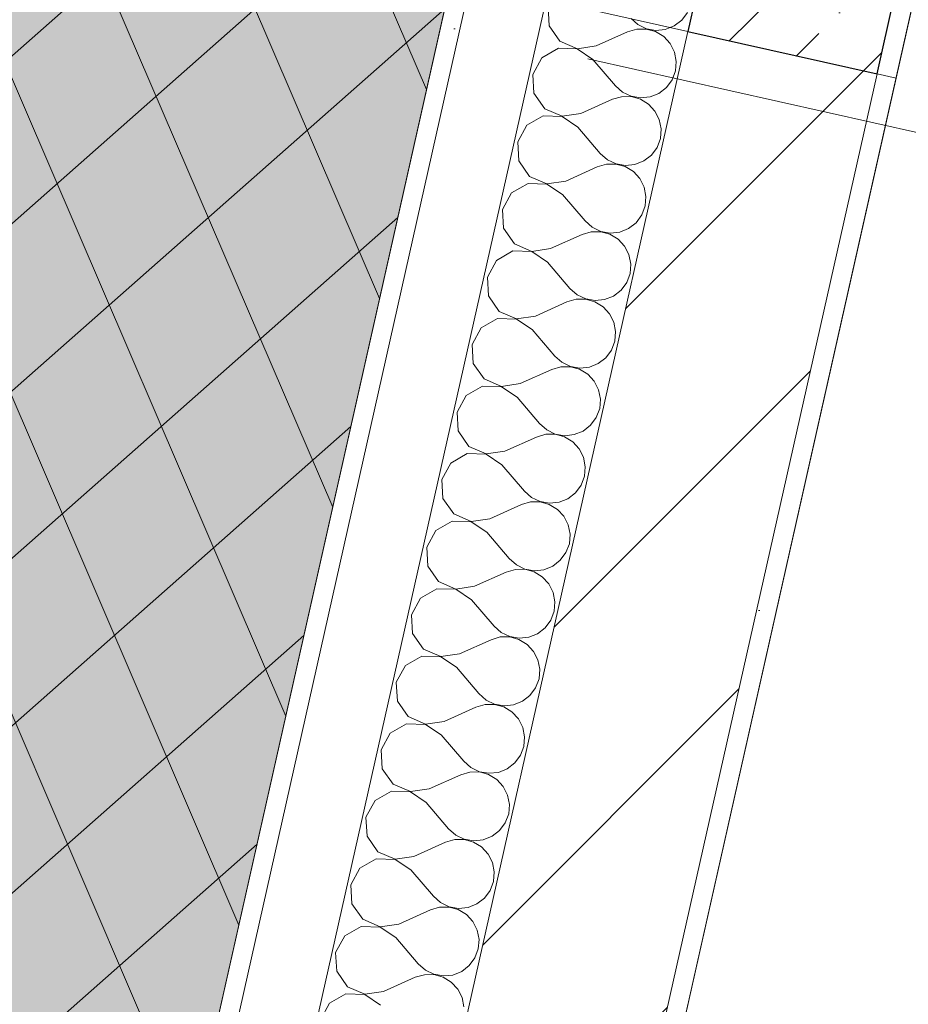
# Model space of a CAD drawing. Header units: millimetres. Extents: x -6990773 to -6682839, y 6117771 to 6220266.
# Tile 10 of 154: x -6951137 to -6950221, y 6141803 to 6142819. Entities that reach past the tile are written whole.
import ezdxf
from ezdxf.enums import TextEntityAlignment as Align

# ---------------------------------------------------------------- set-up
doc = ezdxf.new("R2010")
doc.units = ezdxf.units.MM
doc.header["$MEASUREMENT"] = 0
doc.linetypes.add('Штрихпунктирная', pattern=[670.277762, 352.777767, -176.388884, 0, -141.111112])
for name, color, linetype in [('S - МОП.АР', 7, 'Continuous'), ('АР-Стены_внешние_.АР', 7, 'Continuous'), ('АР-Чертеж-Оси_Осевые размеры.АР', 7, 'Continuous')]:
    doc.layers.add(name, color=color, linetype=linetype)
for name, color, linetype, lineweight in [('АР-Стены_внешние_.АР_Ном._пера__1', 7, 'Continuous', 30), ('АР-Чертеж-Оси_Осевые размеры.АР_Ном._пера__120', 7, 'Continuous', 0), ('Кровля_Ном._пера__101', 252, 'Continuous', 0), ('Кровля_Ном._пера__120', 7, 'Continuous', 0)]:
    doc.layers.add(name, color=color, linetype=linetype, lineweight=lineweight)
doc.styles.add('РЎР“Р•РќР•Р\xa0Р\x98Р\xa0_РЎРўР\x98Р›Р¬_4', font='GOTHIC.TTF')
pattern_1 = [(45, (-6338927.19, 6563027.8), (-111.369318, 111.369318), [0, -105, 0, -157.5]), (110, (-6338577.19, 6563027.8), (148.001588, 53.868173), [0, -77, 0, -133])]

# ---------------------------------------------------------------- blocks, each defined once
blk = doc.blocks.new('*X347', base_point=(-6338927.2, 6562677.8))
at = {"layer": 'АР-Стены_внешние_.АР_Ном._пера__1', "color": 7, "linetype": 'Continuous', "lineweight": 0}
for p, q in [((-6950592.3, 6142832.3), (-6950591.2, 6142812.8)), ((-6950506.6, 6142820.1), (-6950499.8, 6142814)), ((-6950591.2, 6142812.8), (-6950580.1, 6142796.8)), ((-6950500.8, 6142809.3), (-6950510.3, 6142806.6)), ((-6950491, 6142809.4), (-6950500.8, 6142809.3)), ((-6950499.8, 6142814), (-6950490.9, 6142809.7)), ((-6950481.5, 6142806.8), (-6950491, 6142809.4)), ((-6950490.9, 6142809.7), (-6950481.2, 6142808)), ((-6950481.2, 6142808), (-6950471.4, 6142809)), ((-6950471.4, 6142809), (-6950466.4, 6142811)), ((-6950542.8, 6142791.9), (-6950510.3, 6142806.6)), ((-6950473, 6142801.7), (-6950481.5, 6142806.8)), ((-6950466.3, 6142794.4), (-6950473, 6142801.7)), ((-6950581.7, 6142789.5), (-6950598.7, 6142779.8)), ((-6950562.2, 6142788.8), (-6950581.7, 6142789.5)), ((-6950580.1, 6142796.8), (-6950562.1, 6142789.1)), ((-6950546, 6142778), (-6950562.2, 6142788.8)), ((-6950562.1, 6142789.1), (-6950542.8, 6142791.9)), ((-6950461.9, 6142785.7), (-6950466.3, 6142794.4)), ((-6950598.7, 6142779.8), (-6950608, 6142762.6)), ((-6950546, 6142778), (-6950522.8, 6142750.8)), ((-6950460, 6142776), (-6950461.9, 6142785.7)), ((-6950460.8, 6142766.2), (-6950460, 6142776)), ((-6950608, 6142762.6), (-6950606.9, 6142743.1)), ((-6950464.2, 6142756.9), (-6950460.8, 6142766.2)), ((-6950522.8, 6142750.8), (-6950515.4, 6142744.3)), ((-6950477.9, 6142743), (-6950470.1, 6142749)), ((-6950470.1, 6142749), (-6950464.2, 6142756.9)), ((-6950606.9, 6142743.1), (-6950595.7, 6142727.1)), ((-6950558.5, 6142722.2), (-6950525.9, 6142736.9)), ((-6950516.5, 6142739.6), (-6950525.9, 6142736.9)), ((-6950506.6, 6142739.7), (-6950516.5, 6142739.6)), ((-6950515.4, 6142744.3), (-6950506.5, 6142740)), ((-6950497.1, 6142737.1), (-6950506.6, 6142739.7)), ((-6950506.5, 6142740), (-6950496.8, 6142738.3)), ((-6950488.7, 6142732), (-6950497.1, 6142737.1)), ((-6950496.8, 6142738.3), (-6950487, 6142739.3)), ((-6950487, 6142739.3), (-6950477.9, 6142743)), ((-6950595.7, 6142727.1), (-6950577.8, 6142719.4)), ((-6950482, 6142724.7), (-6950488.7, 6142732)), ((-6950597.4, 6142719.8), (-6950614.3, 6142710.1)), ((-6950577.9, 6142719.1), (-6950597.4, 6142719.8)), ((-6950561.6, 6142708.3), (-6950577.9, 6142719.1)), ((-6950577.8, 6142719.4), (-6950558.5, 6142722.2)), ((-6950477.5, 6142716), (-6950482, 6142724.7)), ((-6950614.3, 6142710.1), (-6950623.6, 6142692.9)), ((-6950561.6, 6142708.3), (-6950538.4, 6142681.1)), ((-6950475.6, 6142706.3), (-6950477.5, 6142716)), ((-6950476.4, 6142696.5), (-6950475.6, 6142706.3)), ((-6950479.9, 6142687.3), (-6950476.4, 6142696.5)), ((-6950623.6, 6142692.9), (-6950622.5, 6142673.4)), ((-6950485.7, 6142679.3), (-6950479.9, 6142687.3)), ((-6950538.4, 6142681.1), (-6950531.1, 6142674.6)), ((-6950493.5, 6142673.3), (-6950485.7, 6142679.3)), ((-6950622.5, 6142673.4), (-6950611.4, 6142657.4)), ((-6950574.1, 6142652.5), (-6950541.6, 6142667.2)), ((-6950532.1, 6142669.9), (-6950541.6, 6142667.2)), ((-6950522.3, 6142670), (-6950532.1, 6142669.9)), ((-6950531.1, 6142674.6), (-6950522.2, 6142670.3)), ((-6950512.8, 6142667.4), (-6950522.3, 6142670)), ((-6950522.2, 6142670.3), (-6950512.5, 6142668.6)), ((-6950504.3, 6142662.3), (-6950512.8, 6142667.4)), ((-6950512.5, 6142668.6), (-6950502.7, 6142669.6)), ((-6950502.7, 6142669.6), (-6950493.5, 6142673.3)), ((-6950611.4, 6142657.4), (-6950593.5, 6142649.7)), ((-6950497.6, 6142655.1), (-6950504.3, 6142662.3)), ((-6950613, 6142650.1), (-6950630, 6142640.4)), ((-6950593.5, 6142649.4), (-6950613, 6142650.1)), ((-6950593.5, 6142649.7), (-6950574.1, 6142652.5)), ((-6950577.3, 6142638.6), (-6950593.5, 6142649.4)), ((-6950493.2, 6142646.3), (-6950497.6, 6142655.1)), ((-6950491.3, 6142636.6), (-6950493.2, 6142646.3)), ((-6950630, 6142640.4), (-6950639.3, 6142623.2)), ((-6950577.3, 6142638.6), (-6950554.1, 6142611.4)), ((-6950492.1, 6142626.8), (-6950491.3, 6142636.6)), ((-6950495.5, 6142617.6), (-6950492.1, 6142626.8)), ((-6950639.3, 6142623.2), (-6950638.2, 6142603.8)), ((-6950501.4, 6142609.6), (-6950495.5, 6142617.6)), ((-6950554.1, 6142611.4), (-6950546.7, 6142604.9)), ((-6950546.7, 6142604.9), (-6950537.8, 6142600.6)), ((-6950509.2, 6142603.6), (-6950501.4, 6142609.6)), ((-6950638.2, 6142603.8), (-6950627, 6142587.7)), ((-6950589.8, 6142582.8), (-6950557.2, 6142597.5)), ((-6950547.8, 6142600.3), (-6950557.2, 6142597.5)), ((-6950537.9, 6142600.3), (-6950547.8, 6142600.3)), ((-6950528.4, 6142597.7), (-6950537.9, 6142600.3)), ((-6950537.8, 6142600.6), (-6950528.1, 6142598.9)), ((-6950520, 6142592.6), (-6950528.4, 6142597.7)), ((-6950528.1, 6142598.9), (-6950518.3, 6142599.9)), ((-6950518.3, 6142599.9), (-6950509.2, 6142603.6)), ((-6950627, 6142587.7), (-6950609.1, 6142580)), ((-6950513.3, 6142585.4), (-6950520, 6142592.6)), ((-6950508.8, 6142576.6), (-6950513.3, 6142585.4)), ((-6950628.7, 6142580.4), (-6950645.6, 6142570.7)), ((-6950609.2, 6142579.7), (-6950628.7, 6142580.4)), ((-6950592.9, 6142568.9), (-6950609.2, 6142579.7)), ((-6950609.1, 6142580), (-6950589.8, 6142582.8)), ((-6950506.9, 6142566.9), (-6950508.8, 6142576.6)), ((-6950645.6, 6142570.7), (-6950654.9, 6142553.5)), ((-6950592.9, 6142568.9), (-6950569.7, 6142541.7)), ((-6950507.7, 6142557.1), (-6950506.9, 6142566.9)), ((-6950511.2, 6142547.9), (-6950507.7, 6142557.1)), ((-6950654.9, 6142553.5), (-6950653.8, 6142534.1)), ((-6950517, 6142539.9), (-6950511.2, 6142547.9)), ((-6950653.8, 6142534.1), (-6950642.7, 6142518.1)), ((-6950569.7, 6142541.7), (-6950562.4, 6142535.2)), ((-6950562.4, 6142535.2), (-6950553.5, 6142530.9)), ((-6950534, 6142530.2), (-6950524.8, 6142533.9)), ((-6950524.8, 6142533.9), (-6950517, 6142539.9)), ((-6950605.4, 6142513.2), (-6950572.9, 6142527.8)), ((-6950563.4, 6142530.6), (-6950572.9, 6142527.8)), ((-6950553.6, 6142530.6), (-6950563.4, 6142530.6)), ((-6950544.1, 6142528), (-6950553.6, 6142530.6)), ((-6950553.5, 6142530.9), (-6950543.8, 6142529.2)), ((-6950535.6, 6142522.9), (-6950544.1, 6142528)), ((-6950543.8, 6142529.2), (-6950534, 6142530.2)), ((-6950642.7, 6142518.1), (-6950624.8, 6142510.3)), ((-6950528.9, 6142515.7), (-6950535.6, 6142522.9)), ((-6950524.5, 6142506.9), (-6950528.9, 6142515.7)), ((-6950644.3, 6142510.7), (-6950661.3, 6142501)), ((-6950624.8, 6142510), (-6950644.3, 6142510.7)), ((-6950624.8, 6142510.3), (-6950605.4, 6142513.2)), ((-6950608.6, 6142499.2), (-6950624.8, 6142510)), ((-6950522.6, 6142497.2), (-6950524.5, 6142506.9)), ((-6950661.3, 6142501), (-6950670.6, 6142483.9)), ((-6950608.6, 6142499.2), (-6950585.4, 6142472)), ((-6950523.4, 6142487.4), (-6950522.6, 6142497.2)), ((-6950670.6, 6142483.9), (-6950669.5, 6142464.4)), ((-6950526.8, 6142478.2), (-6950523.4, 6142487.4)), ((-6950532.7, 6142470.2), (-6950526.8, 6142478.2)), ((-6950669.5, 6142464.4), (-6950658.3, 6142448.4)), ((-6950585.4, 6142472), (-6950578, 6142465.5)), ((-6950578, 6142465.5), (-6950569.2, 6142461.2)), ((-6950549.6, 6142460.6), (-6950540.5, 6142464.2)), ((-6950540.5, 6142464.2), (-6950532.7, 6142470.2)), ((-6950621.1, 6142443.5), (-6950588.5, 6142458.1)), ((-6950579.1, 6142460.9), (-6950588.5, 6142458.1)), ((-6950569.2, 6142460.9), (-6950579.1, 6142460.9)), ((-6950569.2, 6142461.2), (-6950559.4, 6142459.5)), ((-6950559.7, 6142458.3), (-6950569.2, 6142460.9)), ((-6950551.3, 6142453.2), (-6950559.7, 6142458.3)), ((-6950559.4, 6142459.5), (-6950549.6, 6142460.6)), ((-6950544.6, 6142446), (-6950551.3, 6142453.2)), ((-6950658.3, 6142448.4), (-6950640.4, 6142440.6)), ((-6950640.4, 6142440.6), (-6950621.1, 6142443.5)), ((-6950540.1, 6142437.2), (-6950544.6, 6142446)), ((-6950660, 6142441), (-6950676.9, 6142431.3)), ((-6950640.5, 6142440.3), (-6950660, 6142441)), ((-6950624.2, 6142429.5), (-6950640.5, 6142440.3)), ((-6950538.2, 6142427.5), (-6950540.1, 6142437.2)), ((-6950676.9, 6142431.3), (-6950686.2, 6142414.2)), ((-6950624.2, 6142429.5), (-6950601, 6142402.4)), ((-6950539, 6142417.7), (-6950538.2, 6142427.5)), ((-6950686.2, 6142414.2), (-6950685.2, 6142394.7)), ((-6950542.5, 6142408.5), (-6950539, 6142417.7)), ((-6950601, 6142402.4), (-6950593.7, 6142395.8)), ((-6950548.4, 6142400.6), (-6950542.5, 6142408.5)), ((-6950685.2, 6142394.7), (-6950674, 6142378.7)), ((-6950593.7, 6142395.8), (-6950584.8, 6142391.5)), ((-6950584.8, 6142391.5), (-6950575.1, 6142389.8)), ((-6950565.3, 6142390.9), (-6950556.1, 6142394.5)), ((-6950556.1, 6142394.5), (-6950548.4, 6142400.6)), ((-6950636.8, 6142373.8), (-6950604.2, 6142388.4)), ((-6950594.7, 6142391.2), (-6950604.2, 6142388.4)), ((-6950584.9, 6142391.2), (-6950594.7, 6142391.2)), ((-6950575.4, 6142388.6), (-6950584.9, 6142391.2)), ((-6950566.9, 6142383.5), (-6950575.4, 6142388.6)), ((-6950575.1, 6142389.8), (-6950565.3, 6142390.9)), ((-6950560.2, 6142376.3), (-6950566.9, 6142383.5)), ((-6950675.6, 6142371.3), (-6950692.6, 6142361.6)), ((-6950656.1, 6142370.6), (-6950675.6, 6142371.3)), ((-6950674, 6142378.7), (-6950656.1, 6142370.9)), ((-6950656.1, 6142370.9), (-6950636.8, 6142373.8)), ((-6950555.8, 6142367.5), (-6950560.2, 6142376.3)), ((-6950692.6, 6142361.6), (-6950701.9, 6142344.5)), ((-6950639.9, 6142359.8), (-6950656.1, 6142370.6)), ((-6950553.9, 6142357.8), (-6950555.8, 6142367.5)), ((-6950639.9, 6142359.8), (-6950616.7, 6142332.7)), ((-6950554.7, 6142348), (-6950553.9, 6142357.8)), ((-6950701.9, 6142344.5), (-6950700.8, 6142325)), ((-6950558.1, 6142338.8), (-6950554.7, 6142348)), ((-6950616.7, 6142332.7), (-6950609.3, 6142326.1)), ((-6950571.8, 6142324.8), (-6950564, 6142330.9)), ((-6950564, 6142330.9), (-6950558.1, 6142338.8)), ((-6950700.8, 6142325), (-6950689.6, 6142309)), ((-6950610.4, 6142321.5), (-6950619.8, 6142318.7)), ((-6950600.5, 6142321.6), (-6950610.4, 6142321.5)), ((-6950609.3, 6142326.1), (-6950600.5, 6142321.8)), ((-6950600.5, 6142321.8), (-6950590.7, 6142320.1)), ((-6950591, 6142318.9), (-6950600.5, 6142321.6)), ((-6950590.7, 6142320.1), (-6950580.9, 6142321.2)), ((-6950580.9, 6142321.2), (-6950571.8, 6142324.8)), ((-6950652.4, 6142304.1), (-6950619.8, 6142318.7)), ((-6950582.6, 6142313.8), (-6950591, 6142318.9)), ((-6950575.9, 6142306.6), (-6950582.6, 6142313.8)), ((-6950691.3, 6142301.6), (-6950708.2, 6142291.9)), ((-6950671.8, 6142301), (-6950691.3, 6142301.6)), ((-6950689.6, 6142309), (-6950671.7, 6142301.2)), ((-6950655.5, 6142290.1), (-6950671.8, 6142301)), ((-6950671.7, 6142301.2), (-6950652.4, 6142304.1)), ((-6950571.4, 6142297.8), (-6950575.9, 6142306.6)), ((-6950708.2, 6142291.9), (-6950717.5, 6142274.8)), ((-6950655.5, 6142290.1), (-6950632.4, 6142263)), ((-6950569.5, 6142288.1), (-6950571.4, 6142297.8)), ((-6950570.3, 6142278.3), (-6950569.5, 6142288.1)), ((-6950717.5, 6142274.8), (-6950716.5, 6142255.3)), ((-6950573.8, 6142269.1), (-6950570.3, 6142278.3)), ((-6950632.4, 6142263), (-6950625, 6142256.4)), ((-6950587.5, 6142255.1), (-6950579.7, 6142261.2)), ((-6950579.7, 6142261.2), (-6950573.8, 6142269.1)), ((-6950716.5, 6142255.3), (-6950705.3, 6142239.3)), ((-6950668.1, 6142234.4), (-6950635.5, 6142249)), ((-6950626, 6142251.8), (-6950635.5, 6142249)), ((-6950616.2, 6142251.9), (-6950626, 6142251.8)), ((-6950625, 6142256.4), (-6950616.1, 6142252.1)), ((-6950606.7, 6142249.2), (-6950616.2, 6142251.9)), ((-6950616.1, 6142252.1), (-6950606.4, 6142250.5)), ((-6950598.3, 6142244.1), (-6950606.7, 6142249.2)), ((-6950606.4, 6142250.5), (-6950596.6, 6142251.5)), ((-6950596.6, 6142251.5), (-6950587.5, 6142255.1)), ((-6950705.3, 6142239.3), (-6950687.4, 6142231.5)), ((-6950591.6, 6142236.9), (-6950598.3, 6142244.1)), ((-6950706.9, 6142231.9), (-6950723.9, 6142222.2)), ((-6950687.4, 6142231.3), (-6950706.9, 6142231.9)), ((-6950687.4, 6142231.5), (-6950668.1, 6142234.4)), ((-6950671.2, 6142220.4), (-6950687.4, 6142231.3)), ((-6950587.1, 6142228.1), (-6950591.6, 6142236.9)), ((-6950723.9, 6142222.2), (-6950733.2, 6142205.1)), ((-6950671.2, 6142220.4), (-6950648, 6142193.3)), ((-6950585.2, 6142218.4), (-6950587.1, 6142228.1)), ((-6950589.5, 6142199.4), (-6950586, 6142208.6)), ((-6950586, 6142208.6), (-6950585.2, 6142218.4)), ((-6950733.2, 6142205.1), (-6950732.1, 6142185.6)), ((-6950595.3, 6142191.5), (-6950589.5, 6142199.4)), ((-6950648, 6142193.3), (-6950640.6, 6142186.7)), ((-6950603.1, 6142185.5), (-6950595.3, 6142191.5)), ((-6950732.1, 6142185.6), (-6950720.9, 6142169.6)), ((-6950683.7, 6142164.7), (-6950651.1, 6142179.3)), ((-6950641.7, 6142182.1), (-6950651.1, 6142179.3)), ((-6950631.8, 6142182.2), (-6950641.7, 6142182.1)), ((-6950640.6, 6142186.7), (-6950631.8, 6142182.5)), ((-6950631.8, 6142182.5), (-6950622.1, 6142180.8)), ((-6950622.3, 6142179.5), (-6950631.8, 6142182.2)), ((-6950613.9, 6142174.4), (-6950622.3, 6142179.5)), ((-6950622.1, 6142180.8), (-6950612.3, 6142181.8)), ((-6950612.3, 6142181.8), (-6950603.1, 6142185.5)), ((-6950720.9, 6142169.6), (-6950703, 6142161.9)), ((-6950607.2, 6142167.2), (-6950613.9, 6142174.4)), ((-6950722.6, 6142162.2), (-6950739.5, 6142152.5)), ((-6950703.1, 6142161.6), (-6950722.6, 6142162.2)), ((-6950686.8, 6142150.8), (-6950703.1, 6142161.6)), ((-6950703, 6142161.9), (-6950683.7, 6142164.7)), ((-6950602.7, 6142158.4), (-6950607.2, 6142167.2)), ((-6950600.8, 6142148.8), (-6950602.7, 6142158.4)), ((-6950739.5, 6142152.5), (-6950748.9, 6142135.4)), ((-6950686.8, 6142150.8), (-6950663.7, 6142123.6)), ((-6950601.6, 6142138.9), (-6950600.8, 6142148.8)), ((-6950605.1, 6142129.7), (-6950601.6, 6142138.9)), ((-6950748.9, 6142135.4), (-6950747.8, 6142115.9)), ((-6950611, 6142121.8), (-6950605.1, 6142129.7)), ((-6950663.7, 6142123.6), (-6950656.3, 6142117)), ((-6950656.3, 6142117), (-6950647.4, 6142112.8)), ((-6950618.8, 6142115.8), (-6950611, 6142121.8)), ((-6950747.8, 6142115.9), (-6950736.6, 6142099.9)), ((-6950699.4, 6142095), (-6950666.8, 6142109.6)), ((-6950657.3, 6142112.4), (-6950666.8, 6142109.6)), ((-6950647.5, 6142112.5), (-6950657.3, 6142112.4)), ((-6950638, 6142109.9), (-6950647.5, 6142112.5)), ((-6950647.4, 6142112.8), (-6950637.7, 6142111.1)), ((-6950629.6, 6142104.7), (-6950638, 6142109.9)), ((-6950637.7, 6142111.1), (-6950627.9, 6142112.1)), ((-6950627.9, 6142112.1), (-6950618.8, 6142115.8)), ((-6950736.6, 6142099.9), (-6950718.7, 6142092.2)), ((-6950622.9, 6142097.5), (-6950629.6, 6142104.7)), ((-6950618.4, 6142088.7), (-6950622.9, 6142097.5)), ((-6950738.2, 6142092.5), (-6950755.2, 6142082.9)), ((-6950718.7, 6142091.9), (-6950738.2, 6142092.5)), ((-6950718.7, 6142092.2), (-6950699.4, 6142095)), ((-6950702.5, 6142081.1), (-6950718.7, 6142091.9)), ((-6950616.5, 6142079.1), (-6950618.4, 6142088.7)), ((-6950755.2, 6142082.9), (-6950764.5, 6142065.7)), ((-6950702.5, 6142081.1), (-6950679.3, 6142053.9)), ((-6950617.3, 6142069.2), (-6950616.5, 6142079.1)), ((-6950620.8, 6142060), (-6950617.3, 6142069.2)), ((-6950764.5, 6142065.7), (-6950763.4, 6142046.2)), ((-6950626.6, 6142052.1), (-6950620.8, 6142060)), ((-6950763.4, 6142046.2), (-6950752.2, 6142030.2)), ((-6950679.3, 6142053.9), (-6950671.9, 6142047.3)), ((-6950671.9, 6142047.3), (-6950663.1, 6142043.1)), ((-6950643.6, 6142042.4), (-6950634.4, 6142046.1)), ((-6950634.4, 6142046.1), (-6950626.6, 6142052.1)), ((-6950715, 6142025.3), (-6950682.4, 6142040)), ((-6950673, 6142042.7), (-6950682.4, 6142040)), ((-6950663.1, 6142042.8), (-6950673, 6142042.7)), ((-6950663.1, 6142043.1), (-6950653.4, 6142041.4)), ((-6950653.6, 6142040.2), (-6950663.1, 6142042.8)), ((-6950645.2, 6142035), (-6950653.6, 6142040.2)), ((-6950653.4, 6142041.4), (-6950643.6, 6142042.4)), ((-6950752.2, 6142030.2), (-6950734.3, 6142022.5)), ((-6950638.5, 6142027.8), (-6950645.2, 6142035)), ((-6950634, 6142019), (-6950638.5, 6142027.8)), ((-6950753.9, 6142022.9), (-6950770.8, 6142013.2)), ((-6950734.4, 6142022.2), (-6950753.9, 6142022.9)), ((-6950718.1, 6142011.4), (-6950734.4, 6142022.2)), ((-6950734.3, 6142022.5), (-6950715, 6142025.3)), ((-6950632.1, 6142009.4), (-6950634, 6142019)), ((-6950770.8, 6142013.2), (-6950780.2, 6141996)), ((-6950718.1, 6142011.4), (-6950695, 6141984.2)), ((-6950632.9, 6141999.6), (-6950632.1, 6142009.4)), ((-6950780.2, 6141996), (-6950779.1, 6141976.5)), ((-6950636.4, 6141990.3), (-6950632.9, 6141999.6)), ((-6950642.3, 6141982.4), (-6950636.4, 6141990.3)), ((-6950779.1, 6141976.5), (-6950767.9, 6141960.5)), ((-6950695, 6141984.2), (-6950687.6, 6141977.7)), ((-6950687.6, 6141977.7), (-6950678.7, 6141973.4)), ((-6950659.2, 6141972.7), (-6950650.1, 6141976.4)), ((-6950650.1, 6141976.4), (-6950642.3, 6141982.4)), ((-6950730.7, 6141955.6), (-6950698.1, 6141970.3)), ((-6950688.6, 6141973), (-6950698.1, 6141970.3)), ((-6950678.8, 6141973.1), (-6950688.6, 6141973)), ((-6950669.3, 6141970.5), (-6950678.8, 6141973.1)), ((-6950678.7, 6141973.4), (-6950669, 6141971.7)), ((-6950660.9, 6141965.4), (-6950669.3, 6141970.5)), ((-6950669, 6141971.7), (-6950659.2, 6141972.7)), ((-6950654.2, 6141958.1), (-6950660.9, 6141965.4)), ((-6950767.9, 6141960.5), (-6950750, 6141952.8)), ((-6950750, 6141952.8), (-6950730.7, 6141955.6)), ((-6950649.7, 6141949.3), (-6950654.2, 6141958.1)), ((-6950769.5, 6141953.2), (-6950786.5, 6141943.5)), ((-6950750, 6141952.5), (-6950769.5, 6141953.2)), ((-6950733.8, 6141941.7), (-6950750, 6141952.5)), ((-6950647.8, 6141939.7), (-6950649.7, 6141949.3)), ((-6950786.5, 6141943.5), (-6950795.8, 6141926.3)), ((-6950733.8, 6141941.7), (-6950710.6, 6141914.5)), ((-6950648.6, 6141929.9), (-6950647.8, 6141939.7)), ((-6950795.8, 6141926.3), (-6950794.7, 6141906.8)), ((-6950652.1, 6141920.6), (-6950648.6, 6141929.9)), ((-6950710.6, 6141914.5), (-6950703.2, 6141908)), ((-6950657.9, 6141912.7), (-6950652.1, 6141920.6)), ((-6950794.7, 6141906.8), (-6950783.5, 6141890.8)), ((-6950703.2, 6141908), (-6950694.4, 6141903.7)), ((-6950694.4, 6141903.7), (-6950684.7, 6141902)), ((-6950674.9, 6141903), (-6950665.7, 6141906.7)), ((-6950665.7, 6141906.7), (-6950657.9, 6141912.7)), ((-6950746.3, 6141885.9), (-6950713.7, 6141900.6)), ((-6950704.3, 6141903.3), (-6950713.7, 6141900.6)), ((-6950694.4, 6141903.4), (-6950704.3, 6141903.3)), ((-6950684.9, 6141900.8), (-6950694.4, 6141903.4)), ((-6950676.5, 6141895.7), (-6950684.9, 6141900.8)), ((-6950684.7, 6141902), (-6950674.9, 6141903)), ((-6950669.8, 6141888.4), (-6950676.5, 6141895.7)), ((-6950785.2, 6141883.5), (-6950802.1, 6141873.8)), ((-6950765.7, 6141882.8), (-6950785.2, 6141883.5)), ((-6950783.5, 6141890.8), (-6950765.6, 6141883.1)), ((-6950765.6, 6141883.1), (-6950746.3, 6141885.9)), ((-6950665.3, 6141879.7), (-6950669.8, 6141888.4)), ((-6950802.1, 6141873.8), (-6950811.5, 6141856.6)), ((-6950749.4, 6141872), (-6950765.7, 6141882.8)), ((-6950663.4, 6141870), (-6950665.3, 6141879.7)), ((-6950749.4, 6141872), (-6950726.3, 6141844.8)), ((-6950664.3, 6141860.2), (-6950663.4, 6141870)), ((-6950811.5, 6141856.6), (-6950810.4, 6141837.1)), ((-6950667.7, 6141850.9), (-6950664.3, 6141860.2)), ((-6950726.3, 6141844.8), (-6950718.9, 6141838.3)), ((-6950681.4, 6141837), (-6950673.6, 6141843)), ((-6950673.6, 6141843), (-6950667.7, 6141850.9)), ((-6950810.4, 6141837.1), (-6950799.2, 6141821.1)), ((-6950719.9, 6141833.6), (-6950729.4, 6141830.9)), ((-6950710.1, 6141833.7), (-6950719.9, 6141833.6)), ((-6950718.9, 6141838.3), (-6950710, 6141834)), ((-6950700.6, 6141831.1), (-6950710.1, 6141833.7)), ((-6950710, 6141834), (-6950700.3, 6141832.3)), ((-6950700.3, 6141832.3), (-6950690.5, 6141833.3)), ((-6950690.5, 6141833.3), (-6950681.4, 6141837)), ((-6950762, 6141816.2), (-6950729.4, 6141830.9)), ((-6950692.2, 6141826), (-6950700.6, 6141831.1)), ((-6950685.5, 6141818.7), (-6950692.2, 6141826)), ((-6950800.9, 6141813.8), (-6950817.8, 6141804.1)), ((-6950781.3, 6141813.1), (-6950800.9, 6141813.8)), ((-6950799.2, 6141821.1), (-6950781.3, 6141813.4)), ((-6950781.3, 6141813.4), (-6950762, 6141816.2)), ((-6950765.1, 6141802.3), (-6950781.3, 6141813.1)), ((-6950681, 6141810), (-6950685.5, 6141818.7)), ((-6950817.8, 6141804.1), (-6950827.1, 6141786.9)), ((-6950679.1, 6141800.3), (-6950681, 6141810))]:
    blk.add_line(p, q, dxfattribs=at)
blk = doc.blocks.new('Стена_126_1', base_point=(-6950252.8, 6142763.1))
at = {"layer": 'АР-Стены_внешние_.АР', "linetype": 'Continuous', "lineweight": 0, "true_color": 0x000000}
h = blk.add_hatch(dxfattribs=at)
h.set_pattern_fill('БЛОКИ_БЕТОННЫЕ_ЭФФЕКТИВН_70', color=18, style=0, pattern_type=2)
h.set_pattern_definition([(45, (-6338927.19, 6562677.8), (-127.27922, 127.27922), [])])
h.paths.add_polyline_path([(-6950537.6, 6141495), (-6950252.8, 6142763.1), (-6950448, 6142806.9), (-6950732.8, 6141538.8)])
h = blk.add_hatch(dxfattribs=at)
h.set_pattern_fill('ШТУКАТУРКА__ГИПС_01_0001', color=18, style=0, pattern_type=2)
h.set_pattern_definition(pattern_1)
h.paths.add_polyline_path([(-6950513.7, 6141510.1), (-6950233.3, 6142758.7), (-6950252.8, 6142763.1), (-6950533.2, 6141514.5)])
at = {"layer": 'АР-Стены_внешние_.АР_Ном._пера__1', "color": 7, "linetype": 'Continuous', "lineweight": 0}
for p, q in [((-6950672.4, 6142857.3), (-6951033.9, 6141247.7)), ((-6950594.3, 6142839.8), (-6950923, 6141376.5))]:
    blk.add_line(p, q, dxfattribs=at)
at = {"layer": 'АР-Стены_внешние_.АР_Ном._пера__1', "color": 7, "linetype": 'Continuous', "lineweight": 15}
for p, q in [((-6950448, 6142806.9), (-6950732.8, 6141538.8)), ((-6950537.6, 6141495), (-6950252.8, 6142763.1))]:
    blk.add_line(p, q, dxfattribs=at)
at = {"layer": 'АР-Стены_внешние_.АР_Ном._пера__1', "color": 7, "linetype": 'Continuous', "lineweight": 0, "flags": 128}
for points in [[(-6950691.9, 6142861.7), (-6951075.3, 6141154.5)], [(-6950513.7, 6141510.1), (-6950233.3, 6142758.7)], [(-6950252.8, 6142763.1), (-6950233.3, 6142758.7)]]:
    blk.add_lwpolyline(points, dxfattribs=at)
at = {"layer": 'АР-Стены_внешние_.АР_Ном._пера__1', "color": 7, "linetype": 'Continuous', "lineweight": 15, "flags": 128}
blk.add_lwpolyline([(-6950448, 6142806.9), (-6950252.8, 6142763.1)], dxfattribs=at)
at = {"layer": 'АР-Стены_внешние_.АР', "color": 7, "lineweight": 0}
blk.add_blockref('*X347', (-6338927.2, 6562677.8), dxfattribs=at)
blk = doc.blocks.new('*X350', base_point=(-6338927.2, 6562677.8))
at = {"layer": 'АР-Стены_внешние_.АР_Ном._пера__1', "color": 7, "linetype": 'Continuous', "lineweight": 0}
for p, q in [((-6950462.2, 6142812.7), (-6950454.4, 6142818.7)), ((-6950454.4, 6142818.7), (-6950448.6, 6142826.6)), ((-6950466.4, 6142811), (-6950462.2, 6142812.7))]:
    blk.add_line(p, q, dxfattribs=at)
blk = doc.blocks.new('Стена_127_1', base_point=(-6950089.6, 6143946.1))
at = {"layer": 'АР-Стены_внешние_.АР', "linetype": 'Continuous', "lineweight": 0, "true_color": 0x000000}
h = blk.add_hatch(dxfattribs=at)
h.set_pattern_fill('ЖЕЛЕЗОБЕТОН__PROJECT__0001', color=18, style=0, pattern_type=2)
h.set_pattern_definition([(45, (-6338927.19, 6562677.8), (-84.852814, 84.852814), []), (45, (-6338969.62, 6562720.22), (-84.852814, 84.852814), [90, -30, 0, -30])])
h.paths.add_polyline_path([(-6950187.2, 6143968), (-6950448, 6142806.9), (-6950252.8, 6142763.1), (-6949992.1, 6143924.1)])
h = blk.add_hatch(dxfattribs=at)
h.set_pattern_fill('ШТУКАТУРКА__ГИПС_01_0001', color=18, style=0, pattern_type=2)
h.set_pattern_definition(pattern_1)
h.paths.add_polyline_path([(-6950233.3, 6142758.7), (-6949972.5, 6143919.8), (-6949992.1, 6143924.1), (-6950252.8, 6142763.1)])
at = {"layer": 'АР-Стены_внешние_.АР_Ном._пера__1', "color": 7, "linetype": 'Continuous', "lineweight": 30}
for p, q in [((-6950187.2, 6143968), (-6950448, 6142806.9)), ((-6950252.8, 6142763.1), (-6949992.1, 6143924.1))]:
    blk.add_line(p, q, dxfattribs=at)
at = {"layer": 'АР-Стены_внешние_.АР_Ном._пера__1', "color": 7, "linetype": 'Continuous', "lineweight": 0, "flags": 128}
for points in [[(-6950233.3, 6142758.7), (-6949972.5, 6143919.8)], [(-6950594.3, 6142839.8), (-6950448, 6142806.9)], [(-6950252.8, 6142763.1), (-6950233.3, 6142758.7)]]:
    blk.add_lwpolyline(points, dxfattribs=at)
at = {"layer": 'АР-Стены_внешние_.АР_Ном._пера__1', "color": 7, "linetype": 'Continuous', "lineweight": 30, "flags": 128}
blk.add_lwpolyline([(-6950448, 6142806.9), (-6950252.8, 6142763.1)], dxfattribs=at)
at = {"layer": 'АР-Стены_внешние_.АР', "color": 7, "lineweight": 0}
blk.add_blockref('*X350', (-6338927.2, 6562677.8), dxfattribs=at)
blk = doc.blocks.new('Стандартный Маркер Сетки[85]_1', base_point=(-6988155.5, 6151224.6))
at = {"layer": 'АР-Чертеж-Оси_Осевые размеры.АР_Ном._пера__120', "color": 7, "linetype": 'Штрихпунктирная', "lineweight": 0}
blk.add_line((-6987179.8, 6151005.4), (-6908238.6, 6133275.6), dxfattribs=at)
at = {"layer": 'АР-Чертеж-Оси_Осевые размеры.АР_Ном._пера__120', "color": 7, "lineweight": 0, "style": 'РЎР“Р•РќР•Р\xa0Р\x98Р\xa0_РЎРўР\x98Р›Р¬_4'}
for tag, p in [('AC_MarkerText_1_0', (-6988573.4, 6151515.2)), ('AC_MarkerText_1_1', (-6906705.1, 6133128))]:
    blk.add_attdef(tag, text='', height=350, rotation=347.3417, dxfattribs=at).set_placement(p, align=Align.TOP_CENTER)
blk = doc.blocks.new('Стандартный Маркер Сетки[90]_1', base_point=(-6988155.5, 6151224.6))
at = {"layer": 'АР-Чертеж-Оси_Осевые размеры.АР_Ном._пера__120', "color": 7, "linetype": 'Штрихпунктирная', "lineweight": 0}
blk.add_line((-6987179.8, 6151005.4), (-6908238.6, 6133275.6), dxfattribs=at)
at = {"layer": 'АР-Чертеж-Оси_Осевые размеры.АР_Ном._пера__120', "color": 7, "lineweight": 0, "style": 'РЎР“Р•РќР•Р\xa0Р\x98Р\xa0_РЎРўР\x98Р›Р¬_4'}
for tag, p in [('AC_MarkerText_1_0', (-6988573.4, 6151515.2)), ('AC_MarkerText_1_1', (-6906705.1, 6133128))]:
    blk.add_attdef(tag, text='', height=350, rotation=347.3417, dxfattribs=at).set_placement(p, align=Align.TOP_CENTER)
blk = doc.blocks.new('Стандартный Маркер Сетки[94]_1', base_point=(-6988155.5, 6151224.6))
at = {"layer": 'АР-Чертеж-Оси_Осевые размеры.АР_Ном._пера__120', "color": 7, "linetype": 'Штрихпунктирная', "lineweight": 0}
blk.add_line((-6987179.8, 6151005.4), (-6908238.6, 6133275.6), dxfattribs=at)
at = {"layer": 'АР-Чертеж-Оси_Осевые размеры.АР_Ном._пера__120', "color": 7, "lineweight": 0, "style": 'РЎР“Р•РќР•Р\xa0Р\x98Р\xa0_РЎРўР\x98Р›Р¬_4'}
for tag, p in [('AC_MarkerText_1_0', (-6988573.4, 6151515.2)), ('AC_MarkerText_1_1', (-6906705.1, 6133128))]:
    blk.add_attdef(tag, text='', height=350, rotation=347.3417, dxfattribs=at).set_placement(p, align=Align.TOP_CENTER)
blk = doc.blocks.new('Стандартный Маркер Сетки[100]_1', base_point=(-6988155.5, 6151224.6))
at = {"layer": 'АР-Чертеж-Оси_Осевые размеры.АР_Ном._пера__120', "color": 7, "linetype": 'Штрихпунктирная', "lineweight": 0}
blk.add_line((-6987179.8, 6151005.4), (-6908238.6, 6133275.6), dxfattribs=at)
at = {"layer": 'АР-Чертеж-Оси_Осевые размеры.АР_Ном._пера__120', "color": 7, "lineweight": 0, "style": 'РЎР“Р•РќР•Р\xa0Р\x98Р\xa0_РЎРўР\x98Р›Р¬_4'}
for tag, p in [('AC_MarkerText_1_0', (-6988573.4, 6151515.2)), ('AC_MarkerText_1_1', (-6906705.1, 6133128))]:
    blk.add_attdef(tag, text='', height=350, rotation=347.3417, dxfattribs=at).set_placement(p, align=Align.TOP_CENTER)

msp = doc.modelspace()

# ---------------------------------------------------------------- hatches: boundary and pattern name
at = {"layer": 'Кровля_Ном._пера__101', "linetype": 'Continuous', "lineweight": 0}
h = msp.add_hatch(dxfattribs=at)
h.set_pattern_fill('ПЕСОК_0001', color=252, style=0, pattern_type=2)
h.set_pattern_definition([(32.3417, (-6952891.77, 6138227.56), (-120.9696, 191.0468), [0, -150.75, 0, -226.125]), (97.3417, (-6952401.49, 6138117.45), (224.2711, 28.8958), [0, -110.55, 0, -190.95])])
h.paths.add_polyline_path([(-6958297.1, 6136949.8), (-6937251.1, 6132222.9), (-6934085.7, 6146316.9), (-6936671.4, 6146897.7), (-6936905.8, 6145853.7), (-6940350.5, 6146627.4), (-6940458, 6146149), (-6940744.7, 6144872.5), (-6941092.3, 6143324.6), (-6940828, 6143265.3), (-6941771.4, 6139064.9), (-6951075.3, 6141154.5), (-6949771.5, 6146959.5), (-6949249, 6146842.1), (-6948975, 6148061.9), (-6949384.7, 6148153.9), (-6949231.4, 6148836.7), (-6948890.5, 6150354.6), (-6952413.2, 6151145.8), (-6952233.6, 6151945.7), (-6954799.7, 6152522)])
at = {"layer": 'Кровля_Ном._пера__120', "linetype": 'Continuous', "lineweight": 0}
h = msp.add_hatch(dxfattribs=at)
h.set_pattern_fill('НЕМЕТАЛЛИЧЕСКИЕ_МАТЕРИАЛ_58', style=0, pattern_type=2)
h.set_pattern_definition([(41.4384, (-6952147.92, 6140168.81), (-53.8112, 125.2786), []), (113.2451, (-6952147.92, 6140168.81), (102.2147, 90.236), [])])
h.paths.add_polyline_path([(-6950486.4, 6150713), (-6948890.5, 6150354.6), (-6949231.4, 6148836.8), (-6949384.8, 6148153.9), (-6948975, 6148061.9), (-6949249, 6146842.1), (-6949771.5, 6146959.5), (-6951075.3, 6141154.5), (-6941771.4, 6139064.9), (-6942078.3, 6137698.5), (-6952865.2, 6140121.2)])

# ---------------------------------------------------------------- linework, layer by layer
at = {"layer": 'S - МОП.АР', "color": 254, "linetype": 'Continuous', "lineweight": 0, "true_color": 0xd1c7d6, "flags": 128}
msp.add_lwpolyline([(-6950513.7, 6141510.1), (-6946225.2, 6140546.9), (-6944700.1, 6147337.5), (-6947149, 6147887.5), (-6947523.9, 6146218.3), (-6946880.4, 6146073.7), (-6947465.5, 6143468.6), (-6949948.6, 6144026.3)], close=True, dxfattribs=at)
at = {"layer": 'Кровля_Ном._пера__120', "color": 7, "linetype": 'Continuous', "lineweight": 0, "flags": 128}
for points in [[(-6958297.1, 6136949.8), (-6937251.1, 6132222.9), (-6934085.7, 6146316.9), (-6936671.4, 6146897.7), (-6936905.8, 6145853.7), (-6940350.5, 6146627.4), (-6940458, 6146149), (-6940744.7, 6144872.5), (-6941092.3, 6143324.6), (-6940828, 6143265.3), (-6941771.4, 6139064.9), (-6951075.3, 6141154.5), (-6949771.5, 6146959.5), (-6949249, 6146842.1), (-6948975, 6148061.9), (-6949384.7, 6148153.9), (-6949231.4, 6148836.7), (-6948890.5, 6150354.6), (-6952413.2, 6151145.8), (-6952233.6, 6151945.7), (-6954799.7, 6152522)], [(-6950486.4, 6150713), (-6948890.5, 6150354.6), (-6949231.4, 6148836.8), (-6949384.8, 6148153.9), (-6948975, 6148061.9), (-6949249, 6146842.1), (-6949771.5, 6146959.5), (-6951075.3, 6141154.5), (-6941771.4, 6139064.9), (-6942078.3, 6137698.5), (-6952865.2, 6140121.2)]]:
    msp.add_lwpolyline(points, close=True, dxfattribs=at)

# ---------------------------------------------------------------- block references
at = {"layer": 'АР-Стены_внешние_.АР', "color": 7, "lineweight": 0}
for name, p in [('Стена_127_1', (-6950089.6, 6143946.1)), ('Стена_126_1', (-6950252.8, 6142763.1))]:
    msp.add_blockref(name, p, dxfattribs=at)
at = {"layer": 'АР-Чертеж-Оси_Осевые размеры.АР', "color": 8, "linetype": 'Continuous', "lineweight": 15}
for name in ['Стандартный Маркер Сетки[85]_1', 'Стандартный Маркер Сетки[90]_1', 'Стандартный Маркер Сетки[94]_1', 'Стандартный Маркер Сетки[100]_1']:
    msp.add_blockref(name, (-6988155.5, 6151224.6), dxfattribs=at)

doc.saveas('drawing.dxf')
